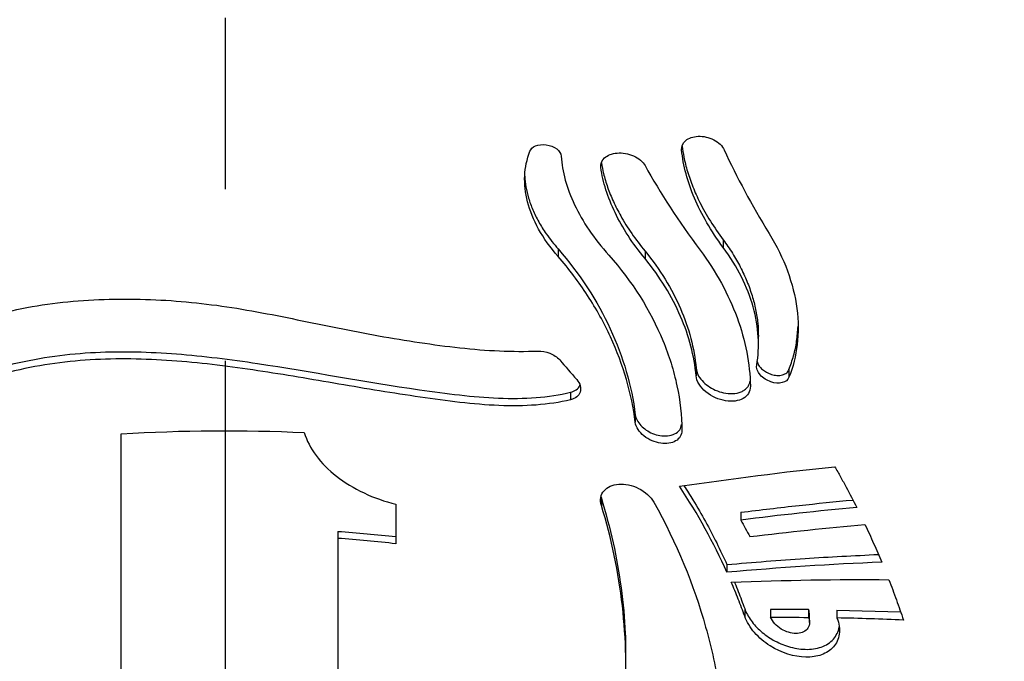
# Model space of a CAD drawing. Header units: millimetres. Extents: x 8 to 586, y 8 to 412.
# Tile 52 of 57: x 340 to 355, y 315 to 325. Entities that reach past the tile are written whole.
import ezdxf

# ---------------------------------------------------------------- set-up
doc = ezdxf.new("R2010")
doc.units = ezdxf.units.MM
doc.linetypes.add('CENTERX2', pattern=[20.32, 12.7, -2.54, 2.54, -2.54])
for name, color, linetype in [('CENTERLINE', 4, 'CENTERX2'), ('DETAIL', 3, 'Continuous'), ('DIMENSIONS', 2, 'Continuous')]:
    doc.layers.add(name, color=color, linetype=linetype)
doc.layers.add('OUTLINE', color=7, linetype='Continuous', lineweight=25)
doc.styles.add('SLDTEXTSTYLE0', font='TXT', dxfattribs={"width": 0.75})
doc.dimstyles.new('SLDDIMSTYLE1', dxfattribs={"dimtxt": 3.5, "dimasz": 2, "dimexe": 0, "dimexo": 0.0625, "dimgap": 0.875, "dimtad": 0, "dimtih": 1, "dimtoh": 1, "dimrnd": 1e-09, "dimzin": 12, "dimdsep": 46, "dimtxsty": 'SLDTEXTSTYLE0', "dimsah": 1, "dimcen": 0.09, "dimadec": 0, "dimazin": 3, "dimtfac": 1, "dimtofl": 0, "dimtmove": 0, "dimatfit": 3, "dimfxl": 0, "dimfrac": 2, "dimtolj": 1, "dimtzin": 12, "dimarcsym": 0})

# ---------------------------------------------------------------- blocks, each defined once
blk = doc.blocks.new('_D_5')
at = {"layer": 'DIMENSIONS'}
for p, q in [((408.932, 329.184), (408.932, 306.225)), ((404.932, 306.225), (399.932, 302.252)), ((404.932, 306.225), (409.932, 306.225)), ((399.932, 302.252), (344.289, 302.252))]:
    blk.add_line(p, q, dxfattribs=at)
blk.add_solid([(408.932, 306.225), (409.432, 308.225), (408.432, 308.225)], dxfattribs=at)
at = {"layer": 'DIMENSIONS', "insert": (409.932, 307.959), "char_height": 3.5, "attachment_point": 1, "style": 'SLDTEXTSTYLE0'}
blk.add_mtext('87,73', dxfattribs=at)

msp = doc.modelspace()

# ---------------------------------------------------------------- linework, layer by layer
at = {"layer": 'CENTERLINE'}
msp.add_line((343.02557, 401.03352), (343.02557, 148.79667), dxfattribs=at)
at = {"layer": 'DETAIL'}
for p, q in [((350.41129, 321.54295), (350.41129, 321.43129)), ((347.96208, 321.40896), (347.96208, 321.29846)), ((349.25114, 321.37703), (349.25114, 321.26606)), ((350.00769, 319.64375), (350.00769, 319.53119)), ((351.38554, 319.6231), (351.38554, 319.50854)), ((348.14863, 319.28684), (348.14863, 319.17618)), ((349.10692, 318.95281), (349.10692, 318.84117)), ((348.60379, 317.71967), (348.60379, 317.60859)), ((350.72869, 316.08165), (350.72869, 315.96766))]:
    msp.add_line(p, q, dxfattribs=at)
at = {"layer": 'OUTLINE'}
for p, q in [((350.93265, 319.99733), (350.93265, 320.11039)), ((348.601, 317.7355), (348.60379, 317.71967)), ((350.67033, 317.50784), (350.67033, 317.39382)), ((344.69836, 317.22609), (344.69836, 317.12207)), ((350.46553, 316.73408), (350.46553, 316.62042)), ((351.11254, 316.06947), (351.11254, 315.95483)), ((351.67643, 316.06641), (351.67643, 315.95077)), ((352.09705, 316.06005), (353.03996, 316.03219)), ((352.09705, 316.06005), (352.09705, 315.94361)), ((351.69007, 315.87809), (351.69007, 315.99438)), ((348.96769, 315.19955), (348.96769, 315.31096))]:
    msp.add_line(p, q, dxfattribs=at)
for points, knots in [([(349.79422, 322.8767), (349.78871, 322.93155), (349.8112, 322.98035), (349.89985, 323.05308), (349.96433, 323.07533), (350.1141, 323.08127), (350.1973, 323.06397), (350.34142, 322.99015), (350.39789, 322.93528), (350.42456, 322.87738)], [0, 0, 0, 0, 0.25, 0.25, 0.5, 0.5, 0.75, 0.75, 1, 1, 1, 1]), ([(347.54316, 322.85597), (347.55564, 322.88933), (347.58578, 322.91769), (347.6729, 322.95394), (347.72955, 322.96091), (347.8452, 322.94514), (347.90262, 322.92192), (347.98297, 322.85903), (348.00527, 322.82106), (348.00781, 322.78474)], [0, 0, 0, 0, 0.25, 0.25, 0.5, 0.5, 0.75, 0.75, 1, 1, 1, 1]), ([(349.80272, 322.93048), (349.80966, 322.87828), (349.82602, 322.75523), (349.87835, 322.5544), (349.95667, 322.32942), (350.06769, 322.08455), (350.21366, 321.8213), (350.34515, 321.6361), (350.41129, 321.54295)], [0, 0, 0, 0, 0.11764685, 0.2773336, 0.44119594, 0.60504553, 0.80133298, 1, 1, 1, 1]), ([(347.96208, 321.29846), (347.84442, 321.43322), (347.7491, 321.56806), (347.59837, 321.83864), (347.5431, 321.97548), (347.47534, 322.23928), (347.4618, 322.36783), (347.47377, 322.61915), (347.49888, 322.73759), (347.54316, 322.85597)], [0, 0, 0, 0, 0.25, 0.25, 0.5, 0.5, 0.75, 0.75, 1, 1, 1, 1]), ([(348.00781, 322.78474), (348.02407, 322.55201), (348.08828, 322.31367), (348.2652, 321.94075), (348.33752, 321.81497), (348.50647, 321.56569), (348.60348, 321.44136), (348.71403, 321.31712)], [0, 0, 0, 0, 0.5, 0.5, 0.75, 0.75, 1, 1, 1, 1]), ([(348.59583, 322.61519), (348.58778, 322.6702), (348.60825, 322.72028), (348.69498, 322.79759), (348.76055, 322.82348), (348.91511, 322.83682), (349.00362, 322.82313), (349.15758, 322.75524), (349.21963, 322.70228), (349.25132, 322.64509)], [0, 0, 0, 0, 0.25, 0.25, 0.5, 0.5, 0.75, 0.75, 1, 1, 1, 1]), ([(350.41129, 321.43129), (350.2282, 321.67718), (350.08693, 321.92027), (349.93221, 322.2841), (349.89026, 322.40571), (349.82725, 322.64386), (349.80584, 322.761), (349.79422, 322.8767)], [0, 0, 0, 0, 0.5, 0.5, 0.75, 0.75, 1, 1, 1, 1]), ([(349.25114, 321.26606), (349.06339, 321.49436), (348.91686, 321.72101), (348.75268, 322.06092), (348.7073, 322.17463), (348.63698, 322.39735), (348.61166, 322.50695), (348.59583, 322.61519)], [0, 0, 0, 0, 0.5, 0.5, 0.75, 0.75, 1, 1, 1, 1]), ([(348.60413, 322.68374), (348.61347, 322.63154), (348.63462, 322.51325), (348.69372, 322.32238), (348.77791, 322.11271), (348.89476, 321.88391), (349.04688, 321.63746), (349.18277, 321.4642), (349.25114, 321.37703)], [0, 0, 0, 0, 0.124569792, 0.282294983, 0.444131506, 0.60595534, 0.801767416, 1, 1, 1, 1]), ([(347.46828, 322.49011), (347.47243, 322.43696), (347.48085, 322.32927), (347.52152, 322.1621), (347.5837, 321.98886), (347.67144, 321.81154), (347.7918, 321.6163), (347.90127, 321.483), (347.96208, 321.40896)], [0, 0, 0, 0, 0.153630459, 0.311247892, 0.468848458, 0.632311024, 0.795751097, 1, 1, 1, 1]), ([(351.09163, 321.63973), (351.20453, 321.45605), (351.29455, 321.2703), (351.43131, 320.89755), (351.47819, 320.70853), (351.52593, 320.34228), (351.52731, 320.16562), (351.48786, 319.82553), (351.44654, 319.66166), (351.38555, 319.50854)], [0, 0, 0, 0, 0.25, 0.25, 0.5, 0.5, 0.75, 0.75, 1, 1, 1, 1]), ([(350.41129, 321.54295), (350.45795, 321.47732), (350.55126, 321.34607), (350.66773, 321.14076), (350.76547, 320.93095), (350.84116, 320.72001), (350.89395, 320.51223), (350.92674, 320.30844), (350.93049, 320.17648), (350.93237, 320.11038)], [0, 0, 0, 0, 0.14160223, 0.28320035, 0.42895996, 0.57471573, 0.71631003, 0.8579075, 1, 1, 1, 1]), ([(350.90658, 319.69109), (350.93016, 319.82632), (350.93779, 319.96571), (350.92082, 320.2524), (350.89599, 320.40057), (350.77021, 320.85072), (350.62352, 321.14627), (350.41129, 321.43129)], [0, 0, 0, 0, 0.25, 0.25, 0.5, 0.5, 1, 1, 1, 1]), ([(347.96208, 321.40896), (348.28608, 321.0379), (348.54327, 320.64076), (348.83183, 320.01885), (348.91193, 319.80597), (349.03608, 319.37944), (349.08033, 319.16593), (349.10692, 318.95282)], [0, 0, 0, 0, 0.5, 0.5, 0.75, 0.75, 1, 1, 1, 1]), ([(349.10692, 318.84117), (349.05375, 319.26751), (348.93118, 319.69112), (348.64407, 320.3137), (348.53023, 320.52008), (348.27008, 320.91971), (348.12408, 321.11291), (347.96208, 321.29846)], [0, 0, 0, 0, 0.5, 0.5, 0.75, 0.75, 1, 1, 1, 1]), ([(348.71403, 321.31712), (349.06495, 320.92274), (349.33158, 320.49738), (349.60755, 319.83016), (349.67726, 319.60515), (349.77101, 319.16099), (349.79564, 318.94047), (349.79797, 318.72217)], [0, 0, 0, 0, 0.5, 0.5, 0.75, 0.75, 1, 1, 1, 1]), ([(349.25114, 321.37703), (349.47438, 321.10584), (349.6486, 320.82147), (349.83946, 320.38188), (349.89128, 320.23241), (349.96857, 319.93656), (349.99444, 319.78954), (350.00769, 319.64375)], [0, 0, 0, 0, 0.5, 0.5, 0.75, 0.75, 1, 1, 1, 1]), ([(350.06754, 321.39267), (350.30761, 321.07118), (350.4893, 320.73626), (350.67759, 320.2234), (350.72604, 320.05015), (350.79191, 319.71006), (350.80984, 319.54214), (350.81297, 319.37667)], [0, 0, 0, 0, 0.5, 0.5, 0.75, 0.75, 1, 1, 1, 1]), ([(350.00769, 319.53119), (349.98119, 319.8229), (349.90505, 320.11699), (349.71521, 320.55715), (349.63864, 320.70436), (349.4625, 320.99062), (349.36275, 321.13034), (349.25114, 321.26606)], [0, 0, 0, 0, 0.5, 0.5, 0.75, 0.75, 1, 1, 1, 1]), ([(338.16733, 319.77915), (338.5037, 320.01097), (338.87289, 320.18763), (339.46298, 320.39144), (339.66245, 320.44857), (340.06258, 320.54059), (340.26414, 320.57561), (340.87255, 320.65429), (341.28532, 320.67247), (342.09878, 320.65984), (342.50149, 320.62811), (343.30035, 320.52074), (343.69604, 320.44347), (344.49215, 320.28036), (344.89301, 320.19599), (345.71034, 320.05064), (346.11243, 319.98894), (346.89918, 319.90186), (347.29031, 319.88303), (347.66307, 319.89728)], [0, 0, 0, 0, 0.125, 0.125, 0.1875, 0.1875, 0.25, 0.25, 0.375, 0.375, 0.5, 0.5, 0.625, 0.625, 0.75, 0.75, 0.875, 0.875, 1, 1, 1, 1]), ([(351.38554, 319.6231), (351.40977, 319.6907), (351.45822, 319.8259), (351.5036, 320.04104), (351.51398, 320.19154), (351.51914, 320.26636)], [0, 0, 0, 0, 0.33461707, 0.66921531, 1, 1, 1, 1]), ([(338.74906, 319.30619), (338.93583, 319.39332), (339.12518, 319.47024), (339.5086, 319.60529), (339.70269, 319.66337), (340.29428, 319.80503), (340.70192, 319.85765), (341.50526, 319.89746), (341.90524, 319.88603), (342.70539, 319.82395), (343.10668, 319.77302), (344.30795, 319.59306), (345.10567, 319.43825), (346.30945, 319.26627), (346.69812, 319.21559), (347.26821, 319.19289), (347.45585, 319.19448), (347.81383, 319.2215), (347.98558, 319.24671), (348.14863, 319.28684)], [0, 0, 0, 0, 0.0625, 0.0625, 0.125, 0.125, 0.25, 0.25, 0.375, 0.375, 0.5, 0.5, 0.75, 0.75, 0.875, 0.875, 0.9375, 0.9375, 1, 1, 1, 1]), ([(347.66307, 319.89728), (347.71922, 319.89942), (347.7804, 319.889), (347.89528, 319.84327), (347.94846, 319.80761), (347.98569, 319.7653)], [0, 0, 0, 0, 0.5, 0.5, 1, 1, 1, 1]), ([(348.14863, 319.17618), (347.82197, 319.09605), (347.46417, 319.07538), (346.89492, 319.09779), (346.70045, 319.1147), (346.31179, 319.15943), (346.11548, 319.18563), (345.52109, 319.27145), (345.11423, 319.33987), (344.3087, 319.47749), (343.9089, 319.54661), (343.10992, 319.66635), (342.71076, 319.71707), (341.90789, 319.77927), (341.50323, 319.79049), (340.70127, 319.74989), (340.30237, 319.69837), (339.70767, 319.55549), (339.51088, 319.49632), (339.1252, 319.36043), (338.93547, 319.28321), (338.74906, 319.19615)], [0, 0, 0, 0, 0.125, 0.125, 0.1875, 0.1875, 0.25, 0.25, 0.375, 0.375, 0.5, 0.5, 0.625, 0.625, 0.75, 0.75, 0.875, 0.875, 0.9375, 0.9375, 1, 1, 1, 1]), ([(351.38555, 319.50854), (351.3532, 319.42734), (351.23672, 319.40028), (351.05747, 319.46048), (350.99866, 319.49725), (350.91692, 319.59233), (350.89882, 319.64659), (350.90658, 319.69109)], [0, 0, 0, 0, 0.5, 0.5, 0.75, 0.75, 1, 1, 1, 1]), ([(350.91243, 319.74088), (350.91861, 319.72363), (350.93161, 319.68735), (350.97736, 319.63456), (351.03755, 319.58868), (351.10972, 319.55421), (351.19001, 319.53483), (351.27177, 319.53597), (351.34005, 319.56145), (351.37388, 319.59657), (351.38385, 319.61925), (351.38554, 319.6231)], [0, 0, 0, 0, 0.09640248, 0.20278991, 0.30871346, 0.42171058, 0.54719814, 0.68710021, 0.8373985, 0.97236618, 1, 1, 1, 1]), ([(350.00769, 319.64375), (350.01399, 319.6128), (350.0266, 319.55084), (350.09171, 319.45723), (350.18287, 319.3762), (350.29497, 319.31293), (350.42209, 319.27203), (350.55644, 319.26066), (350.66036, 319.28259), (350.72979, 319.3209), (350.77094, 319.35976), (350.79774, 319.40112), (350.80431, 319.43158), (350.80696, 319.44386)], [0, 0, 0, 0, 0.09903347, 0.19821591, 0.29488333, 0.39416349, 0.50200258, 0.62194994, 0.75344289, 0.82192914, 0.89038596, 0.95580234, 1, 1, 1, 1]), ([(348.23819, 319.47604), (348.29111, 319.41494), (348.30786, 319.34481), (348.27039, 319.23403), (348.21867, 319.19336), (348.14863, 319.17618)], [0, 0, 0, 0, 0.5, 0.5, 1, 1, 1, 1]), ([(348.14863, 319.28684), (348.17747, 319.2977), (348.2352, 319.31942), (348.28015, 319.36162), (348.28435, 319.39114), (348.28472, 319.39375)], [0, 0, 0, 0, 0.47670719, 0.95387579, 1, 1, 1, 1]), ([(350.81297, 319.37667), (350.81449, 319.29615), (350.77196, 319.23184), (350.63701, 319.15605), (350.5438, 319.14374), (350.34577, 319.1758), (350.23781, 319.22199), (350.11245, 319.32509), (350.07662, 319.36522), (350.02628, 319.44786), (350.01137, 319.49066), (350.00769, 319.53119)], [0, 0, 0, 0, 0.25, 0.25, 0.5, 0.5, 0.75, 0.75, 0.875, 0.875, 1, 1, 1, 1]), ([(349.10692, 318.95281), (349.11331, 318.92587), (349.12611, 318.87196), (349.18508, 318.79199), (349.26615, 318.72381), (349.36498, 318.67195), (349.47571, 318.64073), (349.5911, 318.63606), (349.69531, 318.66472), (349.7722, 318.72231), (349.7866, 318.78052), (349.79307, 318.80673)], [0, 0, 0, 0, 0.099627, 0.19938635, 0.29708784, 0.39769781, 0.50656133, 0.62658981, 0.75670865, 0.8904849, 1, 1, 1, 1]), ([(349.79797, 318.72217), (349.79869, 318.65404), (349.76278, 318.59871), (349.64785, 318.53178), (349.56846, 318.51973), (349.3993, 318.54404), (349.30757, 318.58171), (349.16429, 318.69584), (349.11557, 318.77177), (349.10692, 318.84117)], [0, 0, 0, 0, 0.25, 0.25, 0.5, 0.5, 0.75, 0.75, 1, 1, 1, 1]), ([(341.48644, 311.90843), (341.48644, 313.15167), (341.48644, 314.33632), (341.48644, 316.5896), (341.48644, 317.65935), (341.48644, 318.66902)], [0, 0, 0, 0, 0.5, 0.5, 1, 1, 1, 1]), ([(344.19947, 318.68933), (344.23579, 318.57221), (344.2941, 318.4588), (344.45615, 318.23881), (344.55824, 318.13529), (344.79825, 317.94781), (344.93684, 317.86377), (345.23336, 317.72489), (345.39411, 317.66863), (345.55771, 317.62854)], [0, 0, 0, 0, 0.25, 0.25, 0.5, 0.5, 0.75, 0.75, 1, 1, 1, 1]), ([(349.38282, 317.65626), (349.72172, 317.05273), (349.9734, 316.43462), (350.2379, 315.4956), (350.30702, 315.17987), (350.4066, 314.54696), (350.43651, 314.2338), (350.46954, 313.30358), (350.41685, 312.69578), (350.15584, 311.50024), (349.9519, 310.93227), (349.53189, 310.12116), (349.37266, 309.8577), (349.0119, 309.3454), (348.80998, 309.09672), (348.37115, 308.62905), (348.13311, 308.40827), (347.74568, 308.0989), (347.61142, 307.99922), (347.33145, 307.80504), (347.18523, 307.71056), (346.73528, 307.44106), (346.41892, 307.27874), (345.91779, 307.06465), (345.74629, 306.99821), (345.39379, 306.87608), (345.21221, 306.8203), (344.66441, 306.67378), (344.29169, 306.60232), (343.721, 306.53647), (343.52884, 306.52144), (343.14045, 306.50588), (342.94395, 306.50546), (342.36253, 306.52622), (341.98095, 306.56895), (341.22942, 306.70926), (340.85786, 306.80798), (340.15456, 307.04899), (339.81903, 307.19171), (339.17801, 307.51681), (338.87639, 307.69749), (338.31683, 308.08339), (338.0571, 308.28909), (337.57287, 308.7347), (337.35267, 308.96966), (336.95336, 309.45841), (336.77384, 309.71262), (336.45232, 310.23971), (336.30994, 310.51352), (335.9407, 311.35737), (335.77474, 311.93886), (335.6366, 312.84256), (335.60927, 313.15068), (335.59333, 313.77031), (335.60452, 314.08092), (335.69467, 315.01559), (335.82919, 315.64266), (336.26435, 316.90238), (336.55884, 317.51736), (336.93957, 318.10583)], [0, 0, 0, 0, 0.0625, 0.0625, 0.09375, 0.09375, 0.125, 0.125, 0.1875, 0.1875, 0.25, 0.25, 0.28125, 0.28125, 0.3125, 0.3125, 0.34375, 0.34375, 0.359375, 0.359375, 0.375, 0.375, 0.40625, 0.40625, 0.421875, 0.421875, 0.4375, 0.4375, 0.46875, 0.46875, 0.484375, 0.484375, 0.5, 0.5, 0.53125, 0.53125, 0.5625, 0.5625, 0.59375, 0.59375, 0.625, 0.625, 0.65625, 0.65625, 0.6875, 0.6875, 0.71875, 0.71875, 0.75, 0.75, 0.8125, 0.8125, 0.84375, 0.84375, 0.875, 0.875, 0.9375, 0.9375, 1, 1, 1, 1]), ([(352.06467, 318.18429), (352.09335, 318.13411), (352.12164, 318.0838), (352.14955, 318.03337), (352.17746, 317.98294), (352.20498, 317.93239), (352.23212, 317.88174), (352.28599, 317.78119), (352.33835, 317.6802), (352.38918, 317.57887)], [0, 0, 0, 0, 0.000189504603, 0.000189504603, 0.000189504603, 0.00037900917, 0.00037900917, 0.00037900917, 0.000755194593, 0.000755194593, 0.000755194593, 0.000755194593]), ([(337.5917, 318.03256), (337.41046, 317.54587), (337.28197, 317.05541), (337.11537, 316.07295), (337.07742, 315.58073), (337.08761, 314.8416), (337.10243, 314.59455), (337.15447, 314.10787), (337.19166, 313.86732), (337.33694, 313.15397), (337.47825, 312.6893), (337.86147, 311.78337), (338.10594, 311.33932), (338.55218, 310.72155), (338.71456, 310.52244), (339.07151, 310.13521), (339.26753, 309.94644), (339.68956, 309.59183), (339.91533, 309.42578), (340.40145, 309.12085), (340.66474, 308.98076), (341.21733, 308.74319), (341.50594, 308.6454), (341.96005, 308.5357), (342.11589, 308.50526), (342.42726, 308.45918), (342.73968, 308.42739), (343.0542, 308.42426), (343.36979, 308.43574), (343.52919, 308.44894), (344.00028, 308.50993), (344.30349, 308.57828), (344.74375, 308.71737), (344.88875, 308.77019), (345.16866, 308.88529), (345.30402, 308.94764), (345.6977, 309.14747), (345.94367, 309.29765), (346.40708, 309.62643), (346.62164, 309.80323), (347.01525, 310.17065), (347.19564, 310.36229), (347.52817, 310.7591), (347.68091, 310.96523), (347.95794, 311.38988), (348.08178, 311.60684), (348.41454, 312.26988), (348.58517, 312.72794), (348.7733, 313.43685), (348.82469, 313.67776), (348.90394, 314.16131), (348.93195, 314.40408), (348.98238, 315.13536), (348.97159, 315.62687), (348.85859, 316.61767), (348.75587, 317.11702), (348.60379, 317.60859)], [0, 0, 0, 0, 0.0625, 0.0625, 0.125, 0.125, 0.15625, 0.15625, 0.1875, 0.1875, 0.25, 0.25, 0.3125, 0.3125, 0.34375, 0.34375, 0.375, 0.375, 0.40625, 0.40625, 0.4375, 0.4375, 0.46875, 0.46875, 0.484375, 0.484375, 0.5, 0.515625, 0.515625, 0.53125, 0.53125, 0.5625, 0.5625, 0.578125, 0.578125, 0.59375, 0.59375, 0.625, 0.625, 0.65625, 0.65625, 0.6875, 0.6875, 0.71875, 0.71875, 0.75, 0.75, 0.8125, 0.8125, 0.84375, 0.84375, 0.875, 0.875, 0.9375, 0.9375, 1, 1, 1, 1]), ([(348.60379, 317.60859), (348.57768, 317.693), (348.59493, 317.77156), (348.6916, 317.88333), (348.7708, 317.91743), (348.95278, 317.93088), (349.05831, 317.91012), (349.24948, 317.81567), (349.33545, 317.74062), (349.38282, 317.65626)], [0, 0, 0, 0, 0.25, 0.25, 0.5, 0.5, 0.75, 0.75, 1, 1, 1, 1]), ([(349.82849, 317.90224), (349.87368, 317.8321), (349.98626, 317.6574), (350.14765, 317.37434), (350.31646, 317.0552), (350.41581, 316.84118), (350.46553, 316.73408)], [0, 0, 0, 0, 0.185129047, 0.461100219, 0.73033636, 1, 1, 1, 1]), ([(348.60379, 317.71967), (348.66626, 317.49903), (348.7914, 317.05703), (348.90361, 316.38679), (348.96372, 315.80325), (348.96188, 315.44562), (348.96119, 315.31092)], [0, 0, 0, 0, 0.27661672, 0.55415772, 0.83207432, 1, 1, 1, 1]), ([(350.67033, 317.50784), (350.95957, 317.54327), (351.51863, 317.61176), (352.06684, 317.66468), (352.33144, 317.69022)], [0, 0, 0, 0, 0.51735714, 1, 1, 1, 1]), ([(352.51215, 317.32689), (352.53419, 317.28043), (352.55591, 317.23391), (352.57732, 317.18734), (352.59874, 317.14077), (352.61983, 317.09414), (352.64061, 317.04746), (352.68188, 316.95475), (352.72192, 316.86184), (352.7607, 316.76879)], [0, 0, 0, 0, 0.00017155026, 0.00017155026, 0.00017155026, 0.000343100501, 0.000343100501, 0.000343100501, 0.000683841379, 0.000683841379, 0.000683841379, 0.000683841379]), ([(350.46553, 316.73408), (350.85306, 316.76659), (351.6116, 316.83022), (352.34992, 316.86635), (352.71104, 316.88403)], [0, 0, 0, 0, 0.51089451, 1, 1, 1, 1]), ([(350.72869, 315.96766), (350.71352, 316.01013), (350.698, 316.05256), (350.68211, 316.09495), (350.66623, 316.13734), (350.64998, 316.17968), (350.63338, 316.22198), (350.60039, 316.30601), (350.56597, 316.38985), (350.53013, 316.47343)], [0, 0, 0, 0, 0.000156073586, 0.000156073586, 0.000156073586, 0.000312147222, 0.000312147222, 0.000312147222, 0.000622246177, 0.000622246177, 0.000622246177, 0.000622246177]), ([(350.57734, 316.47474), (350.57928, 316.47011), (350.59893, 316.42338), (350.65105, 316.29254), (350.69767, 316.16589), (350.72869, 316.08165)], [0, 0, 0, 0, 0.03548111, 0.35842037, 1, 1, 1, 1]), ([(352.86524, 316.50999), (352.88474, 316.46013), (352.90388, 316.41024), (352.92268, 316.36032), (352.94147, 316.3104), (352.9599, 316.26045), (352.97799, 316.21049), (353.01391, 316.11122), (353.04844, 316.01187), (353.08156, 315.9125)], [0, 0, 0, 0, 0.000182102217, 0.000182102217, 0.000182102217, 0.000364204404, 0.000364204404, 0.000364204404, 0.000726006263, 0.000726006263, 0.000726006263, 0.000726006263]), ([(350.72869, 316.08165), (350.74093, 316.05178), (350.76543, 315.99203), (350.82104, 315.90449), (350.88859, 315.82178), (350.96774, 315.74462), (351.0565, 315.67508), (351.15601, 315.61216), (351.26347, 315.55922), (351.381, 315.51621), (351.50249, 315.48762), (351.62842, 315.47488), (351.75071, 315.48145), (351.866, 315.50876), (351.9663, 315.55768), (352.04682, 315.6252), (352.10004, 315.71059), (352.12646, 315.77392), (352.12809, 315.81094), (352.12813, 315.81186)], [0, 0, 0, 0, 0.05177755, 0.10356014, 0.15523098, 0.20691821, 0.26069538, 0.31449554, 0.37428446, 0.43409823, 0.50118278, 0.56828167, 0.64132791, 0.71436154, 0.78836186, 0.86230765, 0.93031318, 0.99825421, 1, 1, 1, 1]), ([(351.68767, 315.99422), (351.68749, 316.01185), (351.68724, 316.03534), (351.67859, 316.06021), (351.67643, 316.06641)], [0, 0, 0, 0, 0.75046735, 1, 1, 1, 1]), ([(352.09705, 315.94361), (352.12925, 315.85922), (352.13964, 315.7767), (352.11953, 315.62964), (352.08906, 315.56496), (351.99808, 315.462), (351.93804, 315.42339), (351.79742, 315.37268), (351.71901, 315.361), (351.46377, 315.36572), (351.27625, 315.42191), (351.01883, 315.58504), (350.94084, 315.6503), (350.80884, 315.80159), (350.75864, 315.88377), (350.72869, 315.96766)], [0, 0, 0, 0, 0.125, 0.125, 0.25, 0.25, 0.375, 0.375, 0.5, 0.5, 0.75, 0.75, 0.875, 0.875, 1, 1, 1, 1]), ([(351.67643, 315.95077), (351.70146, 315.88223), (351.68986, 315.81814), (351.61557, 315.73412), (351.55508, 315.71279), (351.41709, 315.71402), (351.3403, 315.73632), (351.20064, 315.8221), (351.13996, 315.88637), (351.11254, 315.95483)], [0, 0, 0, 0, 0.25, 0.25, 0.5, 0.5, 0.75, 0.75, 1, 1, 1, 1])]:
    msp.add_open_spline(points, degree=3, knots=knots, dxfattribs=at)
for points in [[(350.42456, 322.87738), (350.61034, 322.47408), (350.83205, 322.06203), (351.09163, 321.63973)], [(349.25132, 322.64509), (349.47663, 322.23844), (349.74759, 321.82113), (350.06754, 321.39267)], [(347.98569, 319.7653), (348.06985, 319.66965), (348.15402, 319.57323), (348.23819, 319.47604)], [(341.48644, 318.66902), (342.3893, 318.72624), (343.29365, 318.73271), (344.19947, 318.68933)], [(349.7628, 317.89321), (350.54252, 318.00866), (351.31006, 318.10606), (352.06467, 318.18429)], [(350.46553, 316.62042), (350.26975, 317.05513), (350.03548, 317.48204), (349.7628, 317.89321)], [(345.55771, 317.62854), (345.55771, 317.43524), (345.55771, 317.2398), (345.55771, 317.04226)], [(352.38918, 317.57887), (351.82389, 317.52813), (351.25083, 317.46629), (350.67033, 317.39382)], [(350.67033, 317.39382), (350.7156, 317.31194), (350.76086, 317.22985), (350.80611, 317.14756)], [(344.69836, 317.22609), (344.98676, 317.20538), (345.27323, 317.17928), (345.55771, 317.14764)], [(350.80611, 317.14756), (351.38236, 317.21809), (351.95113, 317.278), (352.51215, 317.32689)], [(344.69836, 317.12207), (344.69836, 315.51686), (344.69836, 313.78522), (344.69836, 311.92512)], [(345.55771, 317.04226), (345.2733, 317.07447), (344.98683, 317.10102), (344.69836, 317.12207)], [(352.7607, 316.76879), (352.00972, 316.7384), (351.24446, 316.68867), (350.46553, 316.62042)], [(350.53013, 316.47343), (351.32317, 316.5043), (352.10172, 316.51672), (352.86524, 316.50999)], [(351.67643, 316.06642), (351.48929, 316.06846), (351.30132, 316.06948), (351.11254, 316.06947)], [(351.11254, 315.95483), (351.30133, 315.95451), (351.4893, 315.95316), (351.67643, 315.95077)], [(353.08156, 315.9125), (352.75622, 315.9262), (352.42804, 315.93656), (352.09705, 315.94361)]]:
    msp.add_open_spline(points, degree=3, dxfattribs=at)

# ---------------------------------------------------------------- dimensions: what is measured, and where the dimension line sits
at = {"layer": 'DIMENSIONS'}
dim = msp.add_ordinate_dim(feature_location=(343.28888, 302.25225), offset=(66.64335, 3.97272), dtype=0, origin=(356.67557, 389.97839), dimstyle='SLDDIMSTYLE1', dxfattribs=at)
dim.commit()
dim.dimension.update_dxf_attribs({"geometry": '_D_5', "text_midpoint": (415.75098, 306.22497)})

doc.saveas('drawing.dxf')
